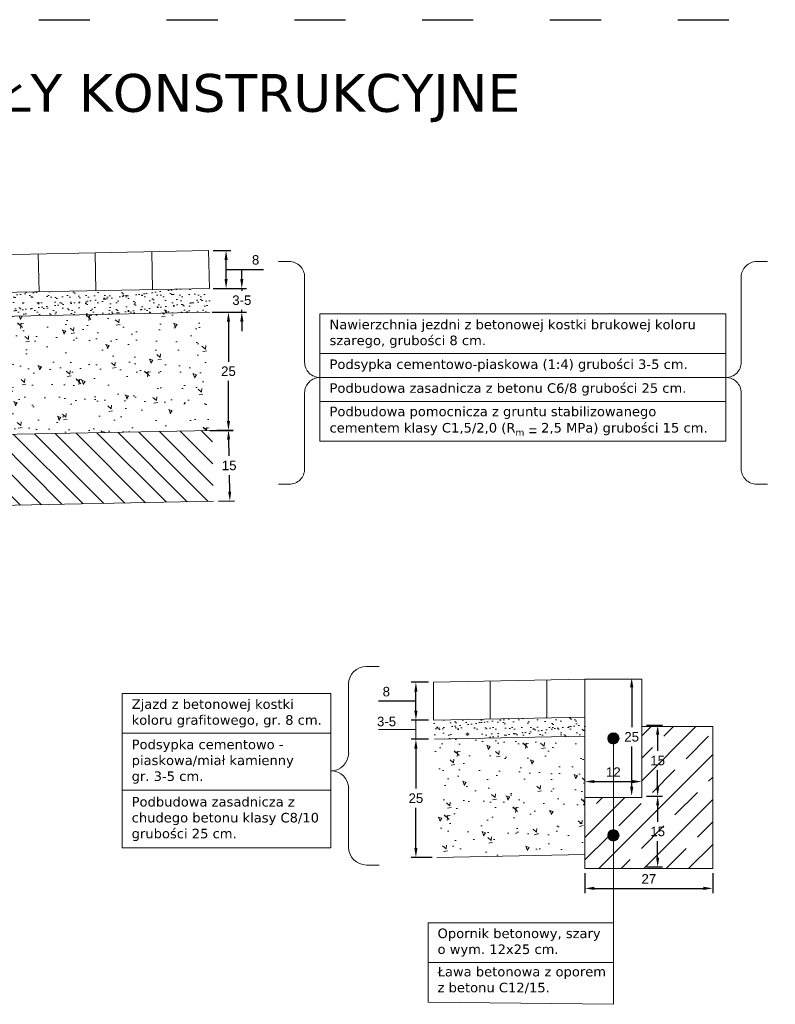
# Model space of a CAD drawing. Header units: millimetres. Extents: x 2422 to 2697, y 999 to 1037.
# Tile 34 of 48: x 2660.76 to 2662.36, y 1020.49 to 1022.57. Entities that reach past the tile are written whole.
import ezdxf

# ---------------------------------------------------------------- set-up
doc = ezdxf.new("R2010")
doc.units = ezdxf.units.MM
doc.linetypes.add('ACAD_ISO03W100', pattern=[30, 12, -18])
for name, color, linetype, lineweight, true_color in [('1_warstwa_ścier.', 7, 'Continuous', 15, 0x636363), ('_JB_Warstwy_Wiążące', 7, 'Continuous', 13, 0x636363), ('Podbudowa_beton', 7, 'Continuous', 13, 0x906713), ('Ulepszone_podloze_stab.', 7, 'Continuous', 13, 0x99410b)]:
    doc.layers.add(name, color=color, linetype=linetype, lineweight=lineweight, true_color=true_color)
doc.layers.add('4_podbudowa_pom.', color=7, linetype='Continuous', true_color=0x906713)
for name, color, linetype, lineweight in [('_JB_Opisowe', 7, 'Continuous', 0), ('_JB_Podsypka', 30, 'Continuous', 9), ('_JB_Ława', 1, 'Continuous', 13), ('_SZK-wymiary_0.2', 7, 'Continuous', 15), ('kraweznik', 5, 'Continuous', 13), ('opis', 2, 'Continuous', 9), ('zjazd', 10, 'Continuous', 9)]:
    doc.layers.add(name, color=color, linetype=linetype, lineweight=lineweight)
doc.layers.add('Podsypka', color=30, linetype='Continuous')
doc.layers.add('Tabelka', color=7, linetype='Continuous')
doc.layers.add('TEMP', color=80, linetype='Continuous', plot=False)
doc.styles.add('kuba', font='verdana.ttf', dxfattribs={"height": 0.1})
doc.styles.add('standard szczeg', font='arial.ttf', dxfattribs={"height": 0.02})
doc.dimstyles.new('p normalny szczeg.', dxfattribs={"dimtxt": 0.02, "dimasz": 0.02, "dimexe": 0.01, "dimexo": 0.01, "dimgap": 0.01, "dimtad": 1, "dimtih": 1, "dimtoh": 1, "dimdec": 0, "dimlfac": 100, "dimzin": 1, "dimtxsty": 'standard szczeg', "dimcen": 2.5, "dimazin": 0, "dimtfac": 1, "dimtdec": 0, "dimtmove": 0, "dimatfit": 3, "dimfxl": 1, "dimarcsym": 0})

# ---------------------------------------------------------------- blocks, each defined once
blk = doc.blocks.new('*D480')
at = {"layer": '_SZK-wymiary_0.2', "color": 0, "lineweight": -2, "ltscale": 0.09, "transparency": 16777216}
for p, q in [((2661.1715, 1022.0852), (2661.2085, 1022.0852)), ((2661.1985, 1022.0252), (2661.1985, 1022.0652)), ((2661.1985, 1022.0452), (2661.2443, 1022.0452)), ((2661.2443, 1022.0452), (2661.2775, 1022.0452)), ((2661.1715, 1022.0052), (2661.2085, 1022.0052))]:
    blk.add_line(p, q, dxfattribs=at)
at = {"layer": '_SZK-wymiary_0.2', "color": 0, "ltscale": 0.09, "transparency": 16777216}
for points in [[(2661.1951, 1022.0652), (2661.2018, 1022.0652), (2661.1985, 1022.0852)], [(2661.1951, 1022.0252), (2661.2018, 1022.0252), (2661.1985, 1022.0052)]]:
    blk.add_solid(points, dxfattribs=at)
at = {"layer": 'Defpoints', "color": 0, "ltscale": 0.09, "transparency": 16777216}
for p in [(2661.1615, 1022.0852), (2661.1985, 1022.0852), (2661.1615, 1022.0052)]:
    blk.add_point(p, dxfattribs=at)
at = {"layer": '_SZK-wymiary_0.2', "color": 0, "ltscale": 0.09, "transparency": 16777216, "insert": (2661.2609, 1022.0654), "char_height": 0.02, "attachment_point": 5, "style": 'standard szczeg', "bg_fill": 3, "box_fill_scale": 1.1, "bg_fill_color": 256, "bg_fill_true_color": 13158600, "bg_fill_transparency": 0}
blk.add_mtext('8', dxfattribs=at)
blk = doc.blocks.new('*D481')
at = {"layer": '_SZK-wymiary_0.2', "color": 0, "lineweight": -2, "transparency": 16777216}
for p, q in [((2661.2317, 1022.0252), (2661.2317, 1022.0452)), ((2661.1715, 1022.0052), (2661.2417, 1022.0052)), ((2661.2317, 1022.0052), (2661.2317, 1022.0004)), ((2661.2317, 1021.9552), (2661.2317, 1021.96)), ((2661.1689, 1021.9552), (2661.2417, 1021.9552)), ((2661.2317, 1021.9352), (2661.2317, 1021.9152))]:
    blk.add_line(p, q, dxfattribs=at)
at = {"layer": '_SZK-wymiary_0.2', "color": 0, "transparency": 16777216}
for points in [[(2661.2284, 1022.0252), (2661.2351, 1022.0252), (2661.2317, 1022.0052)], [(2661.2284, 1021.9352), (2661.2351, 1021.9352), (2661.2317, 1021.9552)]]:
    blk.add_solid(points, dxfattribs=at)
at = {"layer": 'Defpoints', "color": 0, "transparency": 16777216}
for p in [(2661.1615, 1022.0052), (2661.2317, 1022.0052), (2661.1589, 1021.9552)]:
    blk.add_point(p, dxfattribs=at)
at = {"layer": '_SZK-wymiary_0.2', "color": 0, "transparency": 16777216, "insert": (2661.2317, 1021.9802), "char_height": 0.02, "attachment_point": 5, "style": 'standard szczeg', "bg_fill": 3, "box_fill_scale": 1.1, "bg_fill_color": 256, "bg_fill_true_color": 13158600, "bg_fill_transparency": 0}
blk.add_mtext('3-5', dxfattribs=at)
blk = doc.blocks.new('*D482')
at = {"layer": '_SZK-wymiary_0.2', "color": 0, "lineweight": -2, "transparency": 16777216}
for p, q in [((2661.1689, 1021.9552), (2661.2135, 1021.9552)), ((2661.2035, 1021.9352), (2661.2035, 1021.8504)), ((2661.2035, 1021.7252), (2661.2035, 1021.81)), ((2661.1639, 1021.7052), (2661.2135, 1021.7052))]:
    blk.add_line(p, q, dxfattribs=at)
at = {"layer": '_SZK-wymiary_0.2', "color": 0, "transparency": 16777216}
for points in [[(2661.2002, 1021.9352), (2661.2069, 1021.9352), (2661.2035, 1021.9552)], [(2661.2002, 1021.7252), (2661.2069, 1021.7252), (2661.2035, 1021.7052)]]:
    blk.add_solid(points, dxfattribs=at)
at = {"layer": 'Defpoints', "color": 0, "transparency": 16777216}
for p in [(2661.1589, 1021.9552), (2661.1539, 1021.7052), (2661.2035, 1021.7052)]:
    blk.add_point(p, dxfattribs=at)
at = {"layer": '_SZK-wymiary_0.2', "color": 0, "transparency": 16777216, "insert": (2661.2035, 1021.8302), "char_height": 0.02, "attachment_point": 5, "style": 'standard szczeg'}
blk.add_mtext('25', dxfattribs=at)
blk = doc.blocks.new('*D483')
at = {"layer": 'Defpoints', "color": 0, "ltscale": 0.02, "transparency": 16777216}
for p in [(2661.1691, 1021.7052), (2661.1721, 1021.5553), (2661.2065, 1021.556)]:
    blk.add_point(p, dxfattribs=at)
at = {"layer": 'Tabelka', "color": 0, "lineweight": -2, "ltscale": 0.02, "transparency": 16777216}
for p, q in [((2661.1791, 1021.7054), (2661.2135, 1021.7061)), ((2661.2039, 1021.6859), (2661.2046, 1021.6512)), ((2661.2061, 1021.576), (2661.2054, 1021.6107)), ((2661.1821, 1021.5555), (2661.2165, 1021.5562))]:
    blk.add_line(p, q, dxfattribs=at)
at = {"layer": 'Tabelka', "color": 0, "ltscale": 0.02, "transparency": 16777216}
for points in [[(2661.2072, 1021.686), (2661.2006, 1021.6859), (2661.2035, 1021.7059)], [(2661.2094, 1021.576), (2661.2028, 1021.5759), (2661.2065, 1021.556)]]:
    blk.add_solid(points, dxfattribs=at)
at = {"layer": 'Tabelka', "color": 0, "ltscale": 0.02, "transparency": 16777216, "insert": (2661.205, 1021.631), "char_height": 0.02, "attachment_point": 5, "style": 'standard szczeg'}
blk.add_mtext('15', dxfattribs=at)
blk = doc.blocks.new('*D513')
at = {"layer": '_SZK-wymiary_0.2', "color": 0, "lineweight": -2, "transparency": 16777216}
for p, q in [((2661.6265, 1021.0528), (2661.5896, 1021.0528)), ((2661.5996, 1021.0328), (2661.5996, 1020.9481)), ((2661.5996, 1020.8229), (2661.5996, 1020.9076)), ((2661.6339, 1020.8029), (2661.5896, 1020.8029))]:
    blk.add_line(p, q, dxfattribs=at)
at = {"layer": '_SZK-wymiary_0.2', "color": 0, "transparency": 16777216}
for points in [[(2661.5962, 1021.0328), (2661.6029, 1021.0328), (2661.5996, 1021.0528)], [(2661.5962, 1020.8229), (2661.6029, 1020.8229), (2661.5996, 1020.8029)]]:
    blk.add_solid(points, dxfattribs=at)
at = {"layer": 'Defpoints', "color": 0, "transparency": 16777216}
for p in [(2661.6365, 1021.0528), (2661.5996, 1020.8029), (2661.6439, 1020.8029)]:
    blk.add_point(p, dxfattribs=at)
at = {"layer": '_SZK-wymiary_0.2', "color": 0, "transparency": 16777216, "insert": (2661.5996, 1020.9278), "char_height": 0.02, "attachment_point": 5, "style": 'standard szczeg'}
blk.add_mtext('25', dxfattribs=at)
blk = doc.blocks.new('*D514')
at = {"layer": '_SZK-wymiary_0.2', "color": 0, "lineweight": -2, "ltscale": 0.09, "transparency": 16777216}
for p, q in [((2661.6265, 1021.1728), (2661.5896, 1021.1728)), ((2661.5996, 1021.1128), (2661.5996, 1021.1528)), ((2661.5537, 1021.1328), (2661.5205, 1021.1328)), ((2661.5996, 1021.1328), (2661.5537, 1021.1328)), ((2661.6265, 1021.0928), (2661.5896, 1021.0928))]:
    blk.add_line(p, q, dxfattribs=at)
at = {"layer": '_SZK-wymiary_0.2', "color": 0, "ltscale": 0.09, "transparency": 16777216}
for points in [[(2661.5962, 1021.1528), (2661.6029, 1021.1528), (2661.5996, 1021.1728)], [(2661.5962, 1021.1128), (2661.6029, 1021.1128), (2661.5996, 1021.0928)]]:
    blk.add_solid(points, dxfattribs=at)
at = {"layer": 'Defpoints', "color": 0, "ltscale": 0.09, "transparency": 16777216}
for p in [(2661.5996, 1021.1728), (2661.6365, 1021.1728), (2661.6365, 1021.0928)]:
    blk.add_point(p, dxfattribs=at)
at = {"layer": '_SZK-wymiary_0.2', "color": 0, "ltscale": 0.09, "transparency": 16777216, "insert": (2661.5371, 1021.153), "char_height": 0.02, "attachment_point": 5, "style": 'standard szczeg', "bg_fill": 3, "box_fill_scale": 1.1, "bg_fill_color": 256, "bg_fill_true_color": 13158600, "bg_fill_transparency": 0}
blk.add_mtext('8', dxfattribs=at)
blk = doc.blocks.new('*D516')
at = {"layer": '_SZK-wymiary_0.2', "color": 0, "lineweight": -2, "ltscale": 0.02, "transparency": 16777216}
for p, q in [((2662.0555, 1021.1625), (2662.0555, 1021.0777)), ((2662.0555, 1020.9525), (2662.0555, 1021.0373))]:
    blk.add_line(p, q, dxfattribs=at)
at = {"layer": '_SZK-wymiary_0.2', "color": 0, "ltscale": 0.02, "transparency": 16777216}
for points in [[(2662.0522, 1021.1625), (2662.0589, 1021.1625), (2662.0555, 1021.1825)], [(2662.0522, 1020.9525), (2662.0589, 1020.9525), (2662.0555, 1020.9325)]]:
    blk.add_solid(points, dxfattribs=at)
at = {"layer": 'Defpoints', "color": 0, "ltscale": 0.02, "transparency": 16777216}
for p in [(2662.0555, 1021.1825), (2662.0555, 1020.9325), (2662.0555, 1020.9325)]:
    blk.add_point(p, dxfattribs=at)
at = {"layer": '_SZK-wymiary_0.2', "color": 0, "ltscale": 0.02, "transparency": 16777216, "insert": (2662.0555, 1021.0575), "char_height": 0.02, "attachment_point": 5, "style": 'standard szczeg'}
blk.add_mtext('25', dxfattribs=at)
blk = doc.blocks.new('*D517')
at = {"layer": '_SZK-wymiary_0.2', "color": 0, "lineweight": -2, "ltscale": 0.02, "transparency": 16777216}
blk.add_line((2661.9768, 1020.963), (2662.0568, 1020.963), dxfattribs=at)
at = {"layer": '_SZK-wymiary_0.2', "color": 0, "ltscale": 0.02, "transparency": 16777216}
for points in [[(2661.9768, 1020.9664), (2661.9768, 1020.9597), (2661.9568, 1020.963)], [(2662.0568, 1020.9664), (2662.0568, 1020.9597), (2662.0768, 1020.963)]]:
    blk.add_solid(points, dxfattribs=at)
at = {"layer": 'Defpoints', "color": 0, "ltscale": 0.02, "transparency": 16777216}
for p in [(2661.9568, 1020.963), (2662.0768, 1020.963), (2662.0768, 1020.963)]:
    blk.add_point(p, dxfattribs=at)
at = {"layer": '_SZK-wymiary_0.2', "color": 0, "ltscale": 0.02, "transparency": 16777216, "insert": (2662.0168, 1020.9831), "char_height": 0.02, "attachment_point": 5, "style": 'standard szczeg'}
blk.add_mtext('12', dxfattribs=at)
blk = doc.blocks.new('*D518')
at = {"layer": '_SZK-wymiary_0.2', "color": 0, "lineweight": -2, "ltscale": 0.02, "transparency": 16777216}
for p, q in [((2662.0868, 1021.0825), (2662.1204, 1021.0825)), ((2662.1104, 1021.0625), (2662.1104, 1021.0277)), ((2662.1104, 1020.9525), (2662.1104, 1020.9873)), ((2662.0868, 1020.9325), (2662.1204, 1020.9325))]:
    blk.add_line(p, q, dxfattribs=at)
at = {"layer": '_SZK-wymiary_0.2', "color": 0, "ltscale": 0.02, "transparency": 16777216}
for points in [[(2662.1071, 1021.0625), (2662.1137, 1021.0625), (2662.1104, 1021.0825)], [(2662.1071, 1020.9525), (2662.1137, 1020.9525), (2662.1104, 1020.9325)]]:
    blk.add_solid(points, dxfattribs=at)
at = {"layer": 'Defpoints', "color": 0, "ltscale": 0.02, "transparency": 16777216}
for p in [(2662.0768, 1021.0825), (2662.1104, 1021.0825), (2662.0768, 1020.9325)]:
    blk.add_point(p, dxfattribs=at)
at = {"layer": '_SZK-wymiary_0.2', "color": 0, "ltscale": 0.02, "transparency": 16777216, "insert": (2662.1104, 1021.0075), "char_height": 0.02, "attachment_point": 5, "style": 'standard szczeg'}
blk.add_mtext('15', dxfattribs=at)
blk = doc.blocks.new('*D515')
at = {"layer": '_SZK-wymiary_0.2', "color": 0, "lineweight": -2, "ltscale": 0.02, "transparency": 16777216}
for p, q in [((2662.0868, 1020.9325), (2662.1204, 1020.9325)), ((2662.1104, 1020.9125), (2662.1104, 1020.8777)), ((2662.1104, 1020.8025), (2662.1104, 1020.8373)), ((2662.0868, 1020.7825), (2662.1204, 1020.7825))]:
    blk.add_line(p, q, dxfattribs=at)
at = {"layer": '_SZK-wymiary_0.2', "color": 0, "ltscale": 0.02, "transparency": 16777216}
for points in [[(2662.1071, 1020.9125), (2662.1137, 1020.9125), (2662.1104, 1020.9325)], [(2662.1071, 1020.8025), (2662.1137, 1020.8025), (2662.1104, 1020.7825)]]:
    blk.add_solid(points, dxfattribs=at)
at = {"layer": 'Defpoints', "color": 0, "ltscale": 0.02, "transparency": 16777216}
for p in [(2662.0768, 1020.9325), (2662.0768, 1020.7825), (2662.1104, 1020.7825)]:
    blk.add_point(p, dxfattribs=at)
at = {"layer": '_SZK-wymiary_0.2', "color": 0, "ltscale": 0.02, "transparency": 16777216, "insert": (2662.1104, 1020.8575), "char_height": 0.02, "attachment_point": 5, "style": 'standard szczeg'}
blk.add_mtext('15', dxfattribs=at)
blk = doc.blocks.new('*D519')
at = {"layer": '_SZK-wymiary_0.2', "color": 0, "lineweight": -2, "ltscale": 0.02, "transparency": 16777216}
for p, q in [((2661.9568, 1020.7692), (2661.9568, 1020.7273)), ((2662.2268, 1020.7692), (2662.2268, 1020.7273)), ((2661.9768, 1020.7373), (2662.2068, 1020.7373))]:
    blk.add_line(p, q, dxfattribs=at)
at = {"layer": '_SZK-wymiary_0.2', "color": 0, "ltscale": 0.02, "transparency": 16777216}
for points in [[(2661.9768, 1020.7407), (2661.9768, 1020.734), (2661.9568, 1020.7373)], [(2662.2068, 1020.7407), (2662.2068, 1020.734), (2662.2268, 1020.7373)]]:
    blk.add_solid(points, dxfattribs=at)
at = {"layer": 'Defpoints', "color": 0, "ltscale": 0.02, "transparency": 16777216}
for p in [(2661.9568, 1020.7792), (2662.2268, 1020.7792), (2662.2268, 1020.7373)]:
    blk.add_point(p, dxfattribs=at)
at = {"layer": '_SZK-wymiary_0.2', "color": 0, "ltscale": 0.02, "transparency": 16777216, "insert": (2662.0918, 1020.7574), "char_height": 0.02, "attachment_point": 5, "style": 'standard szczeg'}
blk.add_mtext('27', dxfattribs=at)

msp = doc.modelspace()

# ---------------------------------------------------------------- hatches: boundary and pattern name
at = {"layer": '_JB_Opisowe', "ltscale": 0.09}
h = msp.add_hatch(color=256, dxfattribs=at)
h.dxf.hatch_style = 1
h.paths.add_polyline_path([(2662.0288, 1021.0542, -1), (2662.0048, 1021.0542, -1)])
h = msp.add_hatch(color=256, dxfattribs=at)
h.dxf.hatch_style = 1
h.paths.add_polyline_path([(2662.0288, 1020.8494, -1), (2662.0048, 1020.8494, -1)])
at = {"layer": '_JB_Podsypka', "ltscale": 0.09}
h = msp.add_hatch(dxfattribs=at)
h.set_pattern_fill('AR-SAND', scale=0.0005, style=0)
h.set_pattern_definition([(37.5, (126.408747, -837.245905), (-0.00080001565, 0.02447066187), [0, -0.019304, 0, -0.02159, 0, -0.0206375]), (7.5, (126.408747, -837.245905), (0.02247616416, 0.03584125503), [0, -0.010414, 0, -0.017399, 0, -0.0066675]), (327.5, (126.393126, -837.245905), (0.03954961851, 7.185923e-05), [0, -0.00635, 0, -0.02286, 0, -0.029845]), (317.5, (126.393126, -837.245905), (0.03817782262, 0.01114646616), [0, -0.003175, 0, -0.014986, 0, -0.017145])])
h.paths.add_polyline_path([(2661.6381, 1021.0928), (2661.6389, 1021.0528), (2661.9568, 1021.0592), (2661.9568, 1021.0992)])
at = {"layer": '_JB_Ława'}
h = msp.add_hatch(dxfattribs=at)
h.set_pattern_fill('JIS_STN_1E', scale=0.067035, style=0)
h.set_pattern_definition([(45, (2650.08362, 1012.28959), (-0.0474008, 0.0474008), []), (45, (2650.13088, 1012.28959), (-0.0474008, 0.0474008), [0.06703484, -0.0335174])])
h.paths.add_polyline_path([(2661.9568, 1020.9292), (2661.9568, 1020.7792), (2662.2268, 1020.7792), (2662.2268, 1021.0792), (2662.0768, 1021.0792), (2662.0768, 1020.9292)])
at = {"layer": 'Podbudowa_beton', "ltscale": 0.09}
h = msp.add_hatch(dxfattribs=at)
h.set_pattern_fill('AR-CONC', scale=0.0005, angle=90)
h.set_pattern_definition([(140, (50.307364, -828.983024), (0.0079695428, 0.0910923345), [0.009525, -0.104775]), (85, (50.30736, -828.98302), (-0.0955284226, -0.0176217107), [0.00762, -0.083820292]), (190.4514447, (50.30803, -828.97543), (-0.087558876, 0.0734706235), [0.0080950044, -0.0890451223]), (136.1842, (50.28196, -828.98302), (0.021021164, 0.1355395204), [0.0142875, -0.1571625]), (186.6355576, (50.28372, -828.97173), (-0.1237130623, 0.118702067), [0.0121425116, -0.133567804]), (81.184151, (50.28196, -828.98302), (-0.123713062, 0.118702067), [0.0114299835, -0.125729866]), (111, (50.288314, -828.970324), (0.0511325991, 0.0758071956), [0.009525, -0.104775]), (56, (50.28831, -828.97032), (-0.092093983, 0.0309010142), [0.00762, -0.08382]), (161.451445, (50.292575, -828.96401), (-0.0409613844, 0.1067082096), [0.0080950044, -0.0890449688]), (127.5, (50.307364, -828.983024), (-0.04227751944, 0.00154430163), [0, -0.082804, 0, -0.08509, 0, -0.0841375]), (97.5, (50.307364, -828.983024), (-0.0500902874, 0.03340983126), [0, -0.048514, 0, -0.080899, 0, -0.0320675]), (57.5, (50.307364, -829.011345), (0.002864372, 0.0677952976), [0, -0.03175, 0, -0.09906, 0, -0.131445]), (47.5, (50.307364, -829.024045), (-0.0127132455, 0.0740645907), [0, -0.041275, 0, -0.065786, 0, -0.093345])])
h.paths.add_polyline_path([(2661.1691, 1021.7052), (2661.1641, 1021.9552), (2660.6816, 1021.9455), (2660.6816, 1021.6955)])
h = msp.add_hatch(dxfattribs=at)
h.set_pattern_fill('AR-CONC', scale=0.0005, angle=90)
h.set_pattern_definition([(140, (126.40875, -837.245905), (0.0079695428, 0.0910923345), [0.009525, -0.104775]), (85, (126.40875, -837.245905), (-0.0955284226, -0.0176217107), [0.00762, -0.083820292]), (190.4514447, (126.40941, -837.23831), (-0.087558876, 0.0734706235), [0.0080950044, -0.0890451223]), (136.1842, (126.38335, -837.2459), (0.021021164, 0.1355395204), [0.0142875, -0.1571625]), (186.6355576, (126.3851, -837.23461), (-0.1237130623, 0.118702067), [0.0121425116, -0.133567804]), (81.184151, (126.38335, -837.2459), (-0.123713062, 0.118702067), [0.0114299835, -0.125729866]), (111, (126.3897, -837.233205), (0.0511325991, 0.0758071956), [0.009525, -0.104775]), (56, (126.3897, -837.233205), (-0.092093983, 0.0309010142), [0.00762, -0.08382]), (161.451445, (126.39396, -837.22689), (-0.0409613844, 0.1067082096), [0.0080950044, -0.0890449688]), (127.5, (126.408747, -837.245905), (-0.04227751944, 0.00154430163), [0, -0.082804, 0, -0.08509, 0, -0.0841375]), (97.5, (126.408747, -837.245905), (-0.0500902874, 0.03340983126), [0, -0.048514, 0, -0.080899, 0, -0.0320675]), (57.5, (126.408747, -837.274226), (0.002864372, 0.0677952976), [0, -0.03175, 0, -0.09906, 0, -0.131445]), (47.5, (126.40875, -837.286926), (-0.0127132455, 0.0740645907), [0, -0.041275, 0, -0.065786, 0, -0.093345])])
h.paths.add_polyline_path([(2661.6389, 1021.0528), (2661.6439, 1020.8029), (2661.9568, 1020.8092), (2661.9568, 1021.0592)])
at = {"layer": 'Podsypka', "lineweight": 13, "ltscale": 0.09}
h = msp.add_hatch(dxfattribs=at)
h.set_pattern_fill('AR-SAND', scale=0.0005, style=0)
h.set_pattern_definition([(37.5, (-16.971804, -11.989203), (-0.00080001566, 0.02447066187), [0, -0.019304, 0, -0.02159, 0, -0.0206375]), (7.5, (-16.971804, -11.989203), (0.02247616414, 0.03584125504), [0, -0.010414, 0, -0.017399, 0, -0.0066675]), (327.5, (-16.987425, -11.989203), (0.03954961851, 7.185926e-05), [0, -0.00635, 0, -0.02286, 0, -0.029845]), (317.5, (-16.987425, -11.989203), (0.0381778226, 0.0111464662), [0, -0.003175, 0, -0.014986, 0, -0.017145])])
h.paths.add_polyline_path([(2661.1641, 1021.9552), (2661.1631, 1022.0052), (2660.6816, 1021.9956), (2660.6816, 1021.9455)])
at = {"layer": 'Ulepszone_podloze_stab.', "ltscale": 0.09}
h = msp.add_hatch(dxfattribs=at)
h.set_pattern_fill('ANSI31', scale=0.01, angle=90)
h.set_pattern_definition([(135, (50.307364, -828.983074), (-0.0224506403, -0.0224506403), [])])
h.paths.add_polyline_path([(2661.1721, 1021.5553), (2661.1691, 1021.7052), (2660.6816, 1021.6955), (2660.6816, 1021.5455)])

# ---------------------------------------------------------------- linework, layer by layer
at = {"layer": '1_warstwa_ścier.', "ltscale": 0.02}
for points in [[(2661.0415, 1022.0828), (2661.0431, 1022.0028)], [(2661.1615, 1022.0852), (2661.1631, 1022.0052)], [(2660.8016, 1022.078), (2660.8032, 1021.998)], [(2660.9216, 1022.0804), (2660.9232, 1022.0004)]]:
    msp.add_lwpolyline(points, dxfattribs=at)
at = {"layer": '1_warstwa_ścier.', "color": 7}
msp.add_lwpolyline([(2660.6816, 1021.9956), (2661.1631, 1022.0052)], dxfattribs=at)
at = {"layer": '4_podbudowa_pom.', "color": 7, "lineweight": 15, "ltscale": 0.02}
msp.add_lwpolyline([(2661.1615, 1022.0852), (2660.6816, 1022.0756), (2660.6816, 1021.5455), (2661.1721, 1021.5553)], dxfattribs=at)
at = {"layer": '4_podbudowa_pom.', "color": 7, "lineweight": 13, "ltscale": 0.02}
msp.add_lwpolyline([(2660.6816, 1021.6955), (2661.1691, 1021.7052)], dxfattribs=at)
at = {"layer": '_JB_Opisowe', "ltscale": 0.5}
for p, q in [((2662.2546, 1021.8674), (2661.3969, 1021.8674)), ((2662.2546, 1021.817), (2661.3969, 1021.817)), ((2662.2546, 1021.7666), (2661.3969, 1021.7666))]:
    msp.add_line(p, q, dxfattribs=at)
at = {"layer": '_JB_Opisowe', "ltscale": 0.09}
for p, q in [((2661.5217, 1021.2064), (2661.495, 1021.2064)), ((2661.4574, 1021.1688), (2661.4574, 1021.0234)), ((2661.5996, 1021.1128), (2661.5996, 1021.1328)), ((2661.4574, 1020.9483), (2661.4574, 1020.8243)), ((2661.495, 1020.7867), (2661.5219, 1020.7867))]:
    msp.add_line(p, q, dxfattribs=at)
at = {"layer": '_JB_Opisowe'}
for p, q in [((2660.9788, 1021.0651), (2661.4199, 1021.0651)), ((2660.9788, 1020.9451), (2661.4199, 1020.9451)), ((2661.6252, 1020.5806), (2662.0174, 1020.5806))]:
    msp.add_line(p, q, dxfattribs=at)
at = {"layer": '_JB_Opisowe', "ltscale": 0.02}
for points in [[(2661.3089, 1021.5915), (2661.332, 1021.5915, 0.414214), (2661.3645, 1021.6239), (2661.3645, 1021.7845, -0.414214), (2661.3969, 1021.817, -0.414214), (2661.3645, 1021.8494), (2661.3645, 1022.0296, 0.414214), (2661.332, 1022.062), (2661.309, 1022.062)], [(2662.3426, 1021.5915), (2662.3194, 1021.5915, -0.414214), (2662.287, 1021.6239), (2662.287, 1021.7845, 0.414214), (2662.2546, 1021.817, 0.414214), (2662.287, 1021.8494), (2662.287, 1022.0296, -0.414214), (2662.3194, 1022.062), (2662.3424, 1022.062)]]:
    msp.add_lwpolyline(points, format="xyb", dxfattribs=at)
at = {"layer": '_JB_Opisowe', "ltscale": 0.5}
msp.add_lwpolyline([(2662.2546, 1021.9514), (2661.3969, 1021.9514), (2661.3969, 1021.6826), (2662.2546, 1021.6826)], close=True, dxfattribs=at)
at = {"layer": '_JB_Opisowe'}
msp.add_lwpolyline([(2661.4199, 1020.8227), (2660.9788, 1020.8227), (2660.9788, 1021.1491), (2661.4199, 1021.1491)], close=True, dxfattribs=at)
at = {"layer": '_JB_Opisowe', "ltscale": 0.02}
msp.add_lwpolyline([(2662.0168, 1021.0542), (2662.0168, 1020.6646)], dxfattribs=at)
at = {"layer": '_JB_Opisowe', "ltscale": 0.09}
msp.add_lwpolyline([(2661.6252, 1020.6646), (2661.6252, 1020.5806), (2661.6252, 1020.4966), (2661.6252, 1020.4966), (2662.0174, 1020.4923), (2662.0174, 1020.6646)], close=True, dxfattribs=at)
at = {"layer": '_JB_Opisowe', "color": 240, "lineweight": 5}
for centre in [(2662.0168, 1021.0542), (2662.0168, 1020.8494)]:
    msp.add_circle(centre, 0.012, dxfattribs=at)
at = {"layer": '_JB_Opisowe', "ltscale": 0.09}
for centre, start, end in [((2661.495, 1021.1688), 90, 180), ((2661.4199, 1021.0234), 270, 0), ((2661.4199, 1020.9483), 0, 90), ((2661.495, 1020.8243), 180, 270)]:
    msp.add_arc(centre, 0.0376, start, end, dxfattribs=at)
at = {"layer": '_JB_Podsypka', "color": 7, "ltscale": 0.09}
msp.add_line((2661.9568, 1021.0592), (2661.6389, 1021.0528), dxfattribs=at)
at = {"layer": '_JB_Warstwy_Wiążące', "color": 7, "ltscale": 0.09}
msp.add_lwpolyline([(2661.1641, 1021.9552), (2660.6816, 1021.9455)], dxfattribs=at)
at = {"layer": '_JB_Ława', "color": 7}
for points in [[(2661.9568, 1021.1792), (2661.9568, 1020.8092)], [(2662.0768, 1021.0792), (2662.2268, 1021.0792), (2662.2268, 1020.7792), (2661.9568, 1020.7792), (2661.9568, 1020.9292)]]:
    msp.add_lwpolyline(points, dxfattribs=at)
at = {"layer": '_SZK-wymiary_0.2', "ltscale": 0.09}
for p, q in [((2661.6265, 1021.0928), (2661.5896, 1021.0928)), ((2661.5996, 1021.0528), (2661.5996, 1021.0928)), ((2661.5996, 1021.0528), (2661.5996, 1021.0928)), ((2661.5546, 1021.0728), (2661.5207, 1021.0728)), ((2661.5996, 1021.0728), (2661.5546, 1021.0728)), ((2661.6265, 1021.0528), (2661.5896, 1021.0528))]:
    msp.add_line(p, q, dxfattribs=at)
at = {"layer": 'kraweznik', "color": 7, "ltscale": 0.09}
msp.add_lwpolyline([(2661.9568, 1020.9292), (2662.0768, 1020.9292), (2662.0768, 1021.1792), (2661.9568, 1021.1792)], close=True, dxfattribs=at)
at = {"layer": 'Podbudowa_beton', "color": 7, "ltscale": 0.09}
msp.add_line((2661.9568, 1020.8092), (2661.6439, 1020.8029), dxfattribs=at)
at = {"layer": 'TEMP', "linetype": 'ACAD_ISO03W100', "ltscale": 0.009}
msp.add_lwpolyline([(2656.4828, 1022.1322), (2656.4828, 1022.5732), (2665.5237, 1022.5732), (2665.5237, 1022.0509)], dxfattribs=at)
at = {"layer": 'zjazd', "color": 7, "ltscale": 0.09}
msp.add_line((2661.9568, 1021.0992), (2661.6381, 1021.0928), dxfattribs=at)
at = {"layer": 'zjazd', "color": 7, "ltscale": 0.02}
msp.add_lwpolyline([(2661.6365, 1021.1728), (2661.9568, 1021.1792)], dxfattribs=at)
at = {"layer": 'zjazd', "ltscale": 0.02}
for points in [[(2661.6365, 1021.1728), (2661.6365, 1021.0928)], [(2661.7565, 1021.1752), (2661.7565, 1021.0952)], [(2661.8765, 1021.1776), (2661.8765, 1021.0976)]]:
    msp.add_lwpolyline(points, dxfattribs=at)

# ---------------------------------------------------------------- texts
at = {"layer": '_JB_Opisowe', "style": 'kuba'}
for s, insert, char_height, width, attachment_point in [('SZCZEGÓŁY KONSTRUKCYJNE', (2661.0032, 1022.4075), 0.08, 12.85858, 5), ('\\pxl1,t42;Zjazd z betonowej kostki koloru grafitowego, gr. 8 cm. ', (2660.9788, 1021.1071), 0.02016, 0.441072, 4), ('\\pxi1,ql,t42;Podsypka cementowo - \\Ppiaskowa/miał kamienny\\Pgr. 3-5 cm.', (2660.9788, 1021.0051), 0.02016, 0.429551, 4), ('\\A1;\\pxl1,t42;Podbudowa zasadnicza z chudego betonu klasy C8/10 grubości 25 cm.', (2660.9788, 1020.8839), 0.02016, 0.441078, 4), ('\\pxl1,ql;Opornik betonowy, szary o wym. 12x25 cm.', (2661.6252, 1020.6226), 0.02016, 0.367926, 4), ('\\pxl1,ql;Ława betonowa z oporem z betonu C12/15.', (2661.6252, 1020.5433), 0.02016, 0.381573, 4)]:
    msp.add_mtext(s, dxfattribs=dict(at, insert=insert, char_height=char_height, width=width, attachment_point=attachment_point))
at = {"layer": 'opis', "color": 7, "char_height": 0.02016, "attachment_point": 4, "style": 'kuba'}
for s, insert, width in [('\\pxl1,ql;Nawierzchnia jezdni z betonowej kostki brukowej koloru szarego, grubości 8 cm.', (2661.3969, 1021.9094), 0.794668), ('\\pxl1,ql;Podsypka cementowo-piaskowa (1:4) grubości 3-5 cm.', (2661.3969, 1021.8422), 0.961202), ('\\A1;\\pxl1,ql;Podbudowa zasadnicza z betonu C6/8 grubości 25 cm.', (2661.3969, 1021.7918), 0.857768), ('\\A1;\\pxl1;Podbudowa pomocnicza z gruntu stabilizowanego cementem klasy C1,5/2,0 (R{\\H0.7x;\\S^ m;} {\\A0;\\fArial|b0|i0|c238|p34;\\H1.08333x;=} 2,5 MPa) grubości 15 cm.', (2661.3969, 1021.7246), 0.851004)]:
    msp.add_mtext(s, dxfattribs=dict(at, insert=insert, width=width))

# ---------------------------------------------------------------- dimensions: what is measured, and where the dimension line sits
at = {"layer": '_SZK-wymiary_0.2', "ltscale": 0.02}
for p1, p2, distance, picture, middle in [((2662.0555, 1021.1825), (2662.0555, 1020.9325), 0, '*D516', (2662.0555, 1021.0575)), ((2662.0768, 1020.9325), (2662.0768, 1021.0825), -0.0337, '*D518', (2662.1104, 1021.0075)), ((2661.9568, 1020.963), (2662.0768, 1020.963), 0, '*D517', (2662.0168, 1020.9831)), ((2662.0768, 1020.9325), (2662.0768, 1020.7825), 0.0337, '*D515', (2662.1104, 1020.8575)), ((2661.9568, 1020.7792), (2662.2268, 1020.7792), -0.0418, '*D519', (2662.0918, 1020.7574))]:
    dim = msp.add_aligned_dim(p1=p1, p2=p2, distance=distance, dimstyle='p normalny szczeg.', dxfattribs=at)
    dim.commit()
    dim.dimension.update_dxf_attribs({"geometry": picture, "text_midpoint": middle})
at = {"layer": '_SZK-wymiary_0.2'}
dim = msp.add_linear_dim(base=(2661.5996, 1020.8029), p1=(2661.6365, 1021.0528), p2=(2661.6439, 1020.8029), angle=90, dimstyle='p normalny szczeg.', dxfattribs=at)
dim.commit()
dim.dimension.update_dxf_attribs({"geometry": '*D513', "text_midpoint": (2661.5996, 1020.9278)})
at = {"layer": 'Tabelka', "ltscale": 0.02}
dim = msp.add_aligned_dim(p1=(2661.1691, 1021.7052), p2=(2661.1721, 1021.5553), distance=0.0344, dimstyle='p normalny szczeg.', dxfattribs=at)
dim.commit()
dim.dimension.update_dxf_attribs({"geometry": '*D483', "text_midpoint": (2661.205, 1021.631)})

# ---------------------------------------------------------------- next in the draw order: texts
at = {"layer": '_SZK-wymiary_0.2', "ltscale": 0.09, "insert": (2661.5376, 1021.0898), "char_height": 0.02, "attachment_point": 5, "style": 'standard szczeg', "bg_fill": 3, "box_fill_scale": 1.1, "bg_fill_color": 256, "bg_fill_true_color": 13158600, "bg_fill_transparency": 0}
msp.add_mtext('3-5', dxfattribs=at)

# ---------------------------------------------------------------- next in the draw order: dimensions: what is measured, and where the dimension line sits
at = {"layer": '_SZK-wymiary_0.2', "ltscale": 0.09}
dim = msp.add_linear_dim(base=(2661.1985, 1022.0852), p1=(2661.1615, 1022.0052), p2=(2661.1615, 1022.0852), angle=90, dimstyle='p normalny szczeg.', override={"dimtmove": 1, "dimtfill": 1}, dxfattribs=at)
dim.commit()
dim.dimension.update_dxf_attribs({"geometry": '*D480', "text_midpoint": (2661.2543, 1022.0452), "dimtype": 160})

# ---------------------------------------------------------------- next in the draw order: dimensions: what is measured, and where the dimension line sits
at = {"layer": '_SZK-wymiary_0.2'}
dim = msp.add_linear_dim(base=(2661.2317, 1022.0052), p1=(2661.1589, 1021.9552), p2=(2661.1615, 1022.0052), angle=90, text='3-5', dimstyle='p normalny szczeg.', override={"dimtfill": 1}, dxfattribs=at)
dim.commit()
dim.dimension.update_dxf_attribs({"geometry": '*D481', "text_midpoint": (2661.2317, 1021.9802), "dimtype": 160})
at = {"layer": '_SZK-wymiary_0.2', "ltscale": 0.09}
dim = msp.add_linear_dim(base=(2661.5996, 1021.1728), p1=(2661.6365, 1021.0928), p2=(2661.6365, 1021.1728), angle=90, dimstyle='p normalny szczeg.', override={"dimtmove": 1, "dimtfill": 1}, dxfattribs=at)
dim.commit()
dim.dimension.update_dxf_attribs({"geometry": '*D514', "text_midpoint": (2661.5437, 1021.1328), "dimtype": 160})

# ---------------------------------------------------------------- next in the draw order: dimensions: what is measured, and where the dimension line sits
at = {"layer": '_SZK-wymiary_0.2'}
dim = msp.add_linear_dim(base=(2661.2035, 1021.7052), p1=(2661.1589, 1021.9552), p2=(2661.1539, 1021.7052), angle=90, dimstyle='p normalny szczeg.', dxfattribs=at)
dim.commit()
dim.dimension.update_dxf_attribs({"geometry": '*D482', "text_midpoint": (2661.2035, 1021.8302)})

doc.saveas('drawing.dxf')
